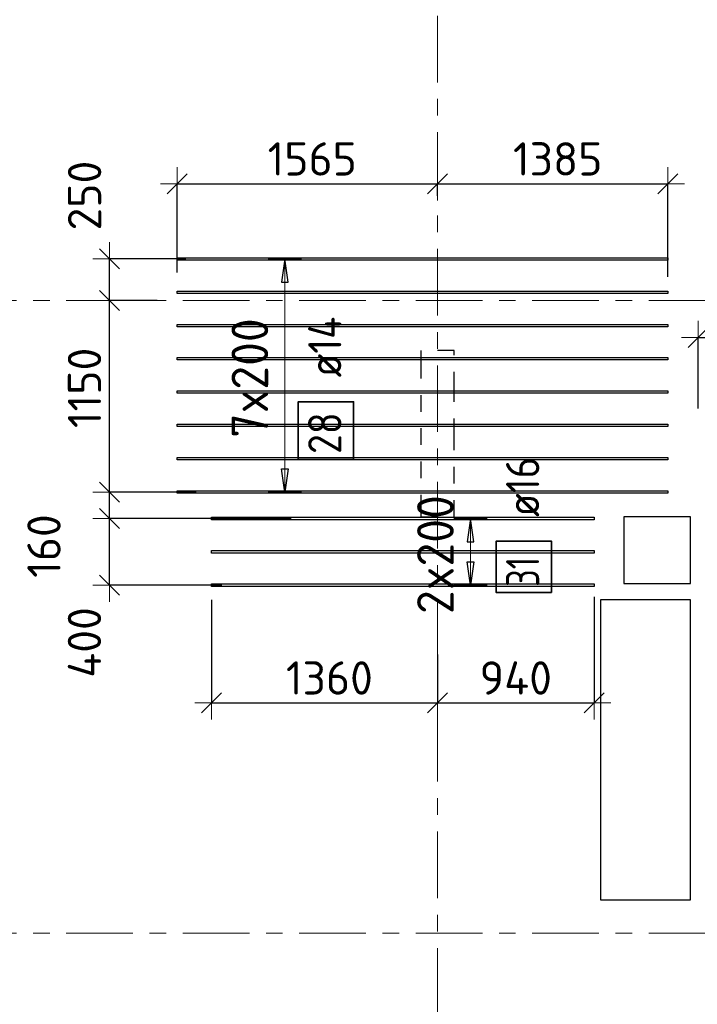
# Model space of a CAD drawing. Header units: metres. Extents: x -38 to 107, y -15 to 21.
# Tile 10 of 167: x 1.99 to 6.06, y 8.57 to 14.49. Entities that reach past the tile are written whole.
import ezdxf

# ---------------------------------------------------------------- set-up
doc = ezdxf.new("R2010")
doc.units = ezdxf.units.M
doc.header["$PDMODE"] = 65
for name, pattern in [('______11', [0.5, 0.4, -0.05, 0, -0.05]), ('______2', [0.0405, 0.03, -0.0105]), ('______5', [1.1, 0.8, -0.1, 0.1, -0.1])]:
    doc.linetypes.add(name, pattern=pattern)
for name, color, linetype, lineweight in [('XR$2$Осевая линия (1)', 7, '______5', 13), ('XR$4$Перекрытие (1)', 7, 'Continuous', 35), ('XR$4$Размерная линия (1)', 7, 'Continuous', 13)]:
    doc.layers.add(name, color=color, linetype=linetype, lineweight=lineweight)
doc.layers.add('XR$4$Арм.стержн.Доп. Арм верхн.зоны Х', color=7, linetype='Continuous', lineweight=35, true_color=0x8c8cff)
doc.layers.add('XR$6$Стена_ бетон несущ.', color=7, linetype='Continuous', lineweight=70, true_color=0xb4b496)
doc.styles.add('ISOCPEUR', font='txt')
doc.dimstyles.new('DIMSTYLE_3', dxfattribs={"dimtxt": 0.2, "dimasz": 0.2, "dimexe": 0, "dimexo": 0, "dimgap": 0.1, "dimtad": 2, "dimdec": 0, "dimlfac": 1000, "dimrnd": 5, "dimzin": 12, "dimdsep": 46, "dimtxsty": 'ISOCPEUR', "dimblk1": 'ALL_ML_STRICH', "dimblk2": 'ALL_ML_STRICH', "dimsah": 1, "dimcen": 0, "dimclrd": 7, "dimclre": 256, "dimclrt": 7, "dimadec": 0, "dimazin": 0, "dimtfac": 1, "dimtdec": 0, "dimtix": 1, "dimtmove": 2, "dimatfit": 3, "dimfxl": 0, "dimtzin": 0, "dimlwd": 0, "dimlwe": -3, "dimarcsym": 0})
doc.dimstyles.new('DIMSTYLE_33', dxfattribs={"dimtxt": 0.2, "dimasz": 0.2, "dimexe": 0, "dimexo": 0, "dimgap": 0.1, "dimtad": 2, "dimdec": 0, "dimlfac": 1000, "dimrnd": 5, "dimzin": 12, "dimdsep": 46, "dimtxsty": 'ISOCPEUR', "dimblk1": 'ALL_ML_STRICH', "dimblk2": 'ALL_ML_STRICH', "dimsah": 1, "dimcen": 0, "dimclrd": 7, "dimclre": 256, "dimclrt": 7, "dimadec": 0, "dimazin": 0, "dimtfac": 1, "dimtdec": 0, "dimtix": 1, "dimtmove": 2, "dimatfit": 3, "dimfxl": 0, "dimtvp": 1.2, "dimtzin": 0, "dimlwd": 0, "dimlwe": -3, "dimarcsym": 0})

# ---------------------------------------------------------------- blocks, each defined once
blk = doc.blocks.new('ALL_ML_STRICH')
at = {"color": 0, "linetype": 'ByBlock', "lineweight": -2}
for p, q in [((-0.3, -0.3), (0.3, 0.3)), ((0, -0.5), (0, 0.5)), ((-1, 0), (0.5, 0))]:
    blk.add_line(p, q, dxfattribs=at)
blk = doc.blocks.new('*D255')
at = {"layer": 'DEFPOINTS', "color": 7, "linetype": 'Continuous', "lineweight": 13, "transparency": 33554687}
for p in [(2.9352, 13.5001), (4.5, 13.4079), (2.9352, 12.9473)]:
    blk.add_point(p, dxfattribs=at)
at = {"layer": 'XR$4$Размерная линия (1)', "color": 9, "linetype": 'Continuous', "lineweight": -2, "true_color": 0xc7c7c7, "transparency": 33554687}
for p, q in [((2.9352, 12.9673), (2.9352, 13.5001)), ((4.5, 13.4279), (4.5, 13.5001))]:
    blk.add_line(p, q, dxfattribs=at)
at = {"layer": 'XR$4$Размерная линия (1)', "color": 7, "linetype": 'Continuous', "lineweight": -2, "transparency": 33554687}
blk.add_line((2.9352, 13.5001), (4.5, 13.5001), dxfattribs=at)
at = {"layer": 'XR$4$Размерная линия (1)', "color": 7, "linetype": 'Continuous', "lineweight": 13, "transparency": 33554687, "xscale": 0.2, "yscale": 0.2, "zscale": 0.2, "rotation": 180}
blk.add_blockref('ALL_ML_STRICH', (2.9352, 13.5001), dxfattribs=at)
at = {"layer": 'XR$4$Размерная линия (1)', "color": 7, "linetype": 'Continuous', "lineweight": 13, "transparency": 33554687, "xscale": 0.2, "yscale": 0.2, "zscale": 0.2}
blk.add_blockref('ALL_ML_STRICH', (4.5, 13.5001), dxfattribs=at)
at = {"layer": 'XR$4$Размерная линия (1)', "color": 7, "linetype": 'Continuous', "lineweight": 13, "transparency": 33554687, "insert": (3.7476, 13.6501), "char_height": 0.2, "width": 0.8, "attachment_point": 5, "style": 'ISOCPEUR'}
blk.add_mtext('\\A1;{1565}', dxfattribs=at)
blk = doc.blocks.new('*D256')
at = {"layer": 'DEFPOINTS', "color": 7, "linetype": 'Continuous', "lineweight": 13, "transparency": 33554687}
for p in [(4.5, 13.5001), (4.5, 13.4079), (5.8852, 12.9213)]:
    blk.add_point(p, dxfattribs=at)
at = {"layer": 'XR$4$Размерная линия (1)', "color": 9, "linetype": 'Continuous', "lineweight": -2, "true_color": 0xc7c7c7, "transparency": 33554687}
for p, q in [((4.5, 13.4279), (4.5, 13.5001)), ((5.8852, 12.9413), (5.8852, 13.5001))]:
    blk.add_line(p, q, dxfattribs=at)
at = {"layer": 'XR$4$Размерная линия (1)', "color": 7, "linetype": 'Continuous', "lineweight": -2, "transparency": 33554687}
blk.add_line((4.5, 13.5001), (5.8852, 13.5001), dxfattribs=at)
at = {"layer": 'XR$4$Размерная линия (1)', "color": 7, "linetype": 'Continuous', "lineweight": 13, "transparency": 33554687, "xscale": 0.2, "yscale": 0.2, "zscale": 0.2, "rotation": 180}
blk.add_blockref('ALL_ML_STRICH', (4.5, 13.5001), dxfattribs=at)
at = {"layer": 'XR$4$Размерная линия (1)', "color": 7, "linetype": 'Continuous', "lineweight": 13, "transparency": 33554687, "xscale": 0.2, "yscale": 0.2, "zscale": 0.2}
blk.add_blockref('ALL_ML_STRICH', (5.8852, 13.5001), dxfattribs=at)
at = {"layer": 'XR$4$Размерная линия (1)', "color": 7, "linetype": 'Continuous', "lineweight": 13, "transparency": 33554687, "insert": (5.2226, 13.6501), "char_height": 0.2, "width": 0.8, "attachment_point": 5, "style": 'ISOCPEUR'}
blk.add_mtext('\\A1;{1385}', dxfattribs=at)
blk = doc.blocks.new('*D257')
at = {"layer": 'DEFPOINTS', "color": 7, "linetype": 'Continuous', "lineweight": 13, "transparency": 33554687}
for p in [(6.0667, 12.5776), (9.15, 12.5614), (6.0667, 12.1316)]:
    blk.add_point(p, dxfattribs=at)
at = {"layer": 'XR$4$Размерная линия (1)', "color": 9, "linetype": 'Continuous', "lineweight": -2, "true_color": 0xc7c7c7, "transparency": 33554687}
for p, q in [((6.0667, 12.1516), (6.0667, 12.5776)), ((9.15, 12.5776), (9.15, 12.5776))]:
    blk.add_line(p, q, dxfattribs=at)
at = {"layer": 'XR$4$Размерная линия (1)', "color": 7, "linetype": 'Continuous', "lineweight": -2, "transparency": 33554687}
blk.add_line((6.0667, 12.5776), (9.15, 12.5776), dxfattribs=at)
at = {"layer": 'XR$4$Размерная линия (1)', "color": 7, "linetype": 'Continuous', "lineweight": 13, "transparency": 33554687, "xscale": 0.2, "yscale": 0.2, "zscale": 0.2, "rotation": 180}
blk.add_blockref('ALL_ML_STRICH', (6.0667, 12.5776), dxfattribs=at)
at = {"layer": 'XR$4$Размерная линия (1)', "color": 7, "linetype": 'Continuous', "lineweight": 13, "transparency": 33554687, "xscale": 0.2, "yscale": 0.2, "zscale": 0.2}
blk.add_blockref('ALL_ML_STRICH', (9.15, 12.5776), dxfattribs=at)
at = {"layer": 'XR$4$Размерная линия (1)', "color": 7, "linetype": 'Continuous', "lineweight": 13, "transparency": 33554687, "insert": (7.6183, 12.7276), "char_height": 0.2, "width": 0.8, "attachment_point": 5, "style": 'ISOCPEUR'}
blk.add_mtext('\\A1;{3085}', dxfattribs=at)
blk = doc.blocks.new('*D640')
at = {"layer": 'DEFPOINTS', "color": 7, "linetype": 'Continuous', "lineweight": 13, "transparency": 33554687}
for p in [(3.6406, 11.4905), (2.5291, 11.0905), (3.2238, 11.0905)]:
    blk.add_point(p, dxfattribs=at)
at = {"layer": 'XR$4$Размерная линия (1)', "color": 9, "linetype": 'Continuous', "lineweight": -2, "true_color": 0xc7c7c7, "transparency": 33554687}
for p, q in [((3.6206, 11.4905), (2.5291, 11.4905)), ((3.2038, 11.0905), (2.5291, 11.0905))]:
    blk.add_line(p, q, dxfattribs=at)
at = {"layer": 'XR$4$Размерная линия (1)', "color": 7, "linetype": 'Continuous', "lineweight": -2, "transparency": 33554687}
blk.add_line((2.5291, 11.0905), (2.5291, 11.4905), dxfattribs=at)
at = {"layer": 'XR$4$Размерная линия (1)', "color": 7, "linetype": 'Continuous', "lineweight": 13, "transparency": 33554687, "xscale": 0.2, "yscale": 0.2, "zscale": 0.2}
for p, rotation in [((2.5291, 11.4905), 90), ((2.5291, 11.0905), 270)]:
    blk.add_blockref('ALL_ML_STRICH', p, dxfattribs=dict(at, rotation=rotation))
at = {"layer": 'XR$4$Размерная линия (1)', "color": 7, "linetype": 'Continuous', "lineweight": 13, "transparency": 33554687, "insert": (2.3788, 10.7456), "char_height": 0.2, "width": 0.6, "attachment_point": 5, "rotation": 90, "style": 'ISOCPEUR'}
blk.add_mtext('\\A1;{400}', dxfattribs=at)
blk = doc.blocks.new('*D641')
at = {"layer": 'DEFPOINTS', "color": 7, "linetype": 'Continuous', "lineweight": 13, "transparency": 33554687}
for p in [(3.0697, 11.6493), (2.5291, 11.4905), (3.6406, 11.4905)]:
    blk.add_point(p, dxfattribs=at)
at = {"layer": 'XR$4$Размерная линия (1)', "color": 9, "linetype": 'Continuous', "lineweight": -2, "true_color": 0xc7c7c7, "transparency": 33554687}
for p, q in [((3.0497, 11.6493), (2.5291, 11.6493)), ((3.6206, 11.4905), (2.5291, 11.4905))]:
    blk.add_line(p, q, dxfattribs=at)
at = {"layer": 'XR$4$Размерная линия (1)', "color": 7, "linetype": 'Continuous', "lineweight": -2, "transparency": 33554687}
blk.add_line((2.5291, 11.4905), (2.5291, 11.6493), dxfattribs=at)
at = {"layer": 'XR$4$Размерная линия (1)', "color": 7, "linetype": 'Continuous', "lineweight": 13, "transparency": 33554687, "xscale": 0.2, "yscale": 0.2, "zscale": 0.2}
for p, rotation in [((2.5291, 11.6493), 90), ((2.5291, 11.4905), 270)]:
    blk.add_blockref('ALL_ML_STRICH', p, dxfattribs=dict(at, rotation=rotation))
at = {"layer": 'XR$4$Размерная линия (1)', "color": 7, "linetype": 'Continuous', "lineweight": 13, "transparency": 33554687, "insert": (2.1358, 11.3248), "char_height": 0.2, "width": 0.6, "attachment_point": 5, "rotation": 90, "style": 'ISOCPEUR'}
blk.add_mtext('\\A1;{160}', dxfattribs=at)
blk = doc.blocks.new('*D642')
at = {"layer": 'DEFPOINTS', "color": 7, "linetype": 'Continuous', "lineweight": 13, "transparency": 33554687}
for p in [(2.8361, 12.8), (2.5291, 11.6493), (3.0697, 11.6493)]:
    blk.add_point(p, dxfattribs=at)
at = {"layer": 'XR$4$Размерная линия (1)', "color": 9, "linetype": 'Continuous', "lineweight": -2, "true_color": 0xc7c7c7, "transparency": 33554687}
for p, q in [((2.8161, 12.8), (2.5291, 12.8)), ((3.0497, 11.6493), (2.5291, 11.6493))]:
    blk.add_line(p, q, dxfattribs=at)
at = {"layer": 'XR$4$Размерная линия (1)', "color": 7, "linetype": 'Continuous', "lineweight": -2, "transparency": 33554687}
blk.add_line((2.5291, 11.6493), (2.5291, 12.8), dxfattribs=at)
at = {"layer": 'XR$4$Размерная линия (1)', "color": 7, "linetype": 'Continuous', "lineweight": 13, "transparency": 33554687, "xscale": 0.2, "yscale": 0.2, "zscale": 0.2}
for p, rotation in [((2.5291, 12.8), 90), ((2.5291, 11.6493), 270)]:
    blk.add_blockref('ALL_ML_STRICH', p, dxfattribs=dict(at, rotation=rotation))
at = {"layer": 'XR$4$Размерная линия (1)', "color": 7, "linetype": 'Continuous', "lineweight": 13, "transparency": 33554687, "insert": (2.3791, 12.2747), "char_height": 0.2, "width": 0.8, "attachment_point": 5, "rotation": 90, "style": 'ISOCPEUR'}
blk.add_mtext('\\A1;{1150}', dxfattribs=at)
blk = doc.blocks.new('*D643')
at = {"layer": 'DEFPOINTS', "color": 7, "linetype": 'Continuous', "lineweight": 13, "transparency": 33554687}
for p in [(3.0074, 13.0493), (2.5291, 12.8), (2.8361, 12.8)]:
    blk.add_point(p, dxfattribs=at)
at = {"layer": 'XR$4$Размерная линия (1)', "color": 9, "linetype": 'Continuous', "lineweight": -2, "true_color": 0xc7c7c7, "transparency": 33554687}
for p, q in [((2.9874, 13.0493), (2.5291, 13.0493)), ((2.8161, 12.8), (2.5291, 12.8))]:
    blk.add_line(p, q, dxfattribs=at)
at = {"layer": 'XR$4$Размерная линия (1)', "color": 7, "linetype": 'Continuous', "lineweight": -2, "transparency": 33554687}
blk.add_line((2.5291, 12.8), (2.5291, 13.0493), dxfattribs=at)
at = {"layer": 'XR$4$Размерная линия (1)', "color": 7, "linetype": 'Continuous', "lineweight": 13, "transparency": 33554687, "xscale": 0.2, "yscale": 0.2, "zscale": 0.2}
for p, rotation in [((2.5291, 13.0493), 90), ((2.5291, 12.8), 270)]:
    blk.add_blockref('ALL_ML_STRICH', p, dxfattribs=dict(at, rotation=rotation))
at = {"layer": 'XR$4$Размерная линия (1)', "color": 7, "linetype": 'Continuous', "lineweight": 13, "transparency": 33554687, "insert": (2.38, 13.4296), "char_height": 0.2, "width": 0.6, "attachment_point": 5, "rotation": 90, "style": 'ISOCPEUR'}
blk.add_mtext('\\A1;{250}', dxfattribs=at)
blk = doc.blocks.new('*D644')
at = {"layer": 'DEFPOINTS', "color": 7, "linetype": 'Continuous', "lineweight": 13, "transparency": 33554687}
for p in [(3.1416, 11.0215), (4.5, 10.6927), (3.1416, 10.3823)]:
    blk.add_point(p, dxfattribs=at)
at = {"layer": 'XR$4$Размерная линия (1)', "color": 9, "linetype": 'Continuous', "lineweight": -2, "true_color": 0xc7c7c7, "transparency": 33554687}
for p, q in [((3.1416, 11.0015), (3.1416, 10.3823)), ((4.5, 10.6727), (4.5, 10.3823))]:
    blk.add_line(p, q, dxfattribs=at)
at = {"layer": 'XR$4$Размерная линия (1)', "color": 7, "linetype": 'Continuous', "lineweight": -2, "transparency": 33554687}
blk.add_line((3.1416, 10.3823), (4.5, 10.3823), dxfattribs=at)
at = {"layer": 'XR$4$Размерная линия (1)', "color": 7, "linetype": 'Continuous', "lineweight": 13, "transparency": 33554687, "xscale": 0.2, "yscale": 0.2, "zscale": 0.2, "rotation": 180}
blk.add_blockref('ALL_ML_STRICH', (3.1416, 10.3823), dxfattribs=at)
at = {"layer": 'XR$4$Размерная линия (1)', "color": 7, "linetype": 'Continuous', "lineweight": 13, "transparency": 33554687, "xscale": 0.2, "yscale": 0.2, "zscale": 0.2}
blk.add_blockref('ALL_ML_STRICH', (4.5, 10.3823), dxfattribs=at)
at = {"layer": 'XR$4$Размерная линия (1)', "color": 7, "linetype": 'Continuous', "lineweight": 13, "transparency": 33554687, "insert": (3.8508, 10.5323), "char_height": 0.2, "width": 0.8, "attachment_point": 5, "style": 'ISOCPEUR'}
blk.add_mtext('\\A1;{1360}', dxfattribs=at)
blk = doc.blocks.new('*D645')
at = {"layer": 'DEFPOINTS', "color": 7, "linetype": 'Continuous', "lineweight": 13, "transparency": 33554687}
for p in [(5.4416, 11.0395), (4.5, 10.6927), (4.5, 10.3823)]:
    blk.add_point(p, dxfattribs=at)
at = {"layer": 'XR$4$Размерная линия (1)', "color": 9, "linetype": 'Continuous', "lineweight": -2, "true_color": 0xc7c7c7, "transparency": 33554687}
for p, q in [((5.4416, 11.0195), (5.4416, 10.3823)), ((4.5, 10.6727), (4.5, 10.3823))]:
    blk.add_line(p, q, dxfattribs=at)
at = {"layer": 'XR$4$Размерная линия (1)', "color": 7, "linetype": 'Continuous', "lineweight": -2, "transparency": 33554687}
blk.add_line((4.5, 10.3823), (5.4416, 10.3823), dxfattribs=at)
at = {"layer": 'XR$4$Размерная линия (1)', "color": 7, "linetype": 'Continuous', "lineweight": 13, "transparency": 33554687, "xscale": 0.2, "yscale": 0.2, "zscale": 0.2, "rotation": 180}
blk.add_blockref('ALL_ML_STRICH', (4.5, 10.3823), dxfattribs=at)
at = {"layer": 'XR$4$Размерная линия (1)', "color": 7, "linetype": 'Continuous', "lineweight": 13, "transparency": 33554687, "xscale": 0.2, "yscale": 0.2, "zscale": 0.2}
blk.add_blockref('ALL_ML_STRICH', (5.4416, 10.3823), dxfattribs=at)
at = {"layer": 'XR$4$Размерная линия (1)', "color": 7, "linetype": 'Continuous', "lineweight": 13, "transparency": 33554687, "insert": (4.9708, 10.5323), "char_height": 0.2, "width": 0.6, "attachment_point": 5, "style": 'ISOCPEUR'}
blk.add_mtext('\\A1;{940}', dxfattribs=at)

msp = doc.modelspace()

# ---------------------------------------------------------------- linework, layer by layer
at = {"layer": 'XR$2$Осевая линия (1)', "color": 253, "linetype": '______11', "lineweight": 13, "true_color": 0xa0a0a0, "transparency": 33554687}
for p, q in [((4.5, -3.39), (4.5, 19.78)), ((-2.63, 12.8), (62.6, 12.8)), ((-2.63, 9), (62.6, 9))]:
    msp.add_line(p, q, dxfattribs=at)
at = {"layer": 'XR$4$Арм.стержн.Доп. Арм верхн.зоны Х', "color": 253, "linetype": 'Continuous', "lineweight": -3, "true_color": 0xa0a0a0, "transparency": 33554687}
for p, q in [((3.5829, 13.0493), (3.4829, 13.0493)), ((3.5829, 13.0493), (3.6829, 13.0493)), ((3.5829, 11.6493), (3.4829, 11.6493)), ((3.5829, 11.6493), (3.6829, 11.6493)), ((4.6979, 11.4905), (4.5979, 11.4905)), ((4.6979, 11.4905), (4.7979, 11.4905)), ((4.6979, 11.0905), (4.5979, 11.0905)), ((4.6979, 11.0905), (4.7979, 11.0905))]:
    msp.add_line(p, q, dxfattribs=at)
at = {"layer": 'XR$4$Арм.стержн.Доп. Арм верхн.зоны Х', "color": 7, "linetype": 'Continuous', "lineweight": 25, "transparency": 33554687}
for p, q in [((3.5829, 13.0493), (3.5629, 12.9093)), ((3.6029, 12.9093), (3.5829, 13.0493)), ((3.5629, 12.9093), (3.6029, 12.9093)), ((3.5829, 11.6493), (3.5629, 11.7893)), ((3.5629, 11.7893), (3.6029, 11.7893)), ((3.6029, 11.7893), (3.5829, 11.6493)), ((4.6979, 11.4905), (4.6779, 11.3505)), ((4.7179, 11.3505), (4.6979, 11.4905)), ((4.6779, 11.3505), (4.7179, 11.3505)), ((4.6979, 11.0905), (4.6779, 11.2305)), ((4.6779, 11.2305), (4.7179, 11.2305)), ((4.7179, 11.2305), (4.6979, 11.0905))]:
    msp.add_line(p, q, dxfattribs=at)
at = {"layer": 'XR$4$Арм.стержн.Доп. Арм верхн.зоны Х', "color": 7, "linetype": 'Continuous', "lineweight": 13, "transparency": 33554687}
for p, q in [((3.5829, 13.0493), (3.5829, 13.0493)), ((3.5829, 11.6493), (3.5829, 13.0493)), ((3.5829, 11.6493), (3.5829, 11.6493)), ((4.6979, 11.4905), (4.6979, 11.4905)), ((4.6979, 11.0905), (4.6979, 11.4905)), ((4.6979, 11.0905), (4.6979, 11.0905))]:
    msp.add_line(p, q, dxfattribs=at)
at = {"layer": 'XR$4$Арм.стержн.Доп. Арм верхн.зоны Х', "color": 7, "linetype": 'Continuous', "lineweight": 25, "transparency": 33554687}
for points in [[(2.9352, 13.0563), (5.8852, 13.0563), (5.8852, 13.0423), (2.9352, 13.0423), (2.9352, 13.0563)], [(2.9352, 12.8563), (5.8852, 12.8563), (5.8852, 12.8423), (2.9352, 12.8423), (2.9352, 12.8563)], [(2.9352, 12.6563), (5.8852, 12.6563), (5.8852, 12.6423), (2.9352, 12.6423), (2.9352, 12.6563)], [(2.9352, 12.4563), (5.8852, 12.4563), (5.8852, 12.4423), (2.9352, 12.4423), (2.9352, 12.4563)], [(2.9352, 12.2563), (5.8852, 12.2563), (5.8852, 12.2423), (2.9352, 12.2423), (2.9352, 12.2563)], [(2.9352, 12.0563), (5.8852, 12.0563), (5.8852, 12.0423), (2.9352, 12.0423), (2.9352, 12.0563)], [(2.9352, 11.8563), (5.8852, 11.8563), (5.8852, 11.8423), (2.9352, 11.8423), (2.9352, 11.8563)], [(2.9352, 11.6563), (5.8852, 11.6563), (5.8852, 11.6423), (2.9352, 11.6423), (2.9352, 11.6563)], [(5.4416, 11.4825), (3.1416, 11.4825), (3.1416, 11.4985), (5.4416, 11.4985), (5.4416, 11.4825)], [(5.4416, 11.2825), (3.1416, 11.2825), (3.1416, 11.2985), (5.4416, 11.2985), (5.4416, 11.2825)], [(5.4416, 11.0825), (3.1416, 11.0825), (3.1416, 11.0985), (5.4416, 11.0985), (5.4416, 11.0825)]]:
    msp.add_lwpolyline(points, dxfattribs=at)
at = {"layer": 'XR$4$Арм.стержн.Доп. Арм верхн.зоны Х', "color": 7, "linetype": 'Continuous', "lineweight": 35, "transparency": 33554687}
for points in [[(3.9966, 11.8445), (3.9966, 12.1911), (3.6632, 12.1911), (3.6632, 11.8445), (3.9966, 11.8445)], [(5.1855, 11.0465), (5.1855, 11.3532), (4.8521, 11.3532), (4.8521, 11.0465), (5.1855, 11.0465)]]:
    msp.add_lwpolyline(points, dxfattribs=at)
at = {"layer": 'XR$4$Перекрытие (1)', "color": 7, "linetype": 'Continuous', "lineweight": 25, "transparency": 33554687}
for p, q in [((5.6203, 11.5002), (5.6203, 11.1002)), ((6.0203, 11.5002), (5.6203, 11.5002)), ((6.0203, 11.1002), (6.0203, 11.5002)), ((5.6203, 11.1002), (6.0203, 11.1002)), ((5.4806, 11.0007), (5.4806, 9.2007)), ((6.0206, 11.0007), (5.4806, 11.0007)), ((6.0206, 9.2007), (6.0206, 11.0007)), ((5.4806, 9.2007), (6.0206, 9.2007))]:
    msp.add_line(p, q, dxfattribs=at)
at = {"layer": 'XR$6$Стена_ бетон несущ.', "color": 253, "linetype": '______2', "lineweight": -3, "true_color": 0xa0a0a0, "transparency": 33554687}
for p, q in [((4.6, 12.5), (4.4, 12.5)), ((4.4, 12.5), (4.4, 12.4319)), ((4.6, 12.2716), (4.6, 12.5)), ((4.4, 12.4319), (4.4, 11.58)), ((4.6, 12.1916), (4.6, 12.2716)), ((4.6, 11.9916), (4.6, 12.1916)), ((4.6, 11.9116), (4.6, 11.9916)), ((4.6, 11.7), (4.6, 11.9116)), ((4.6, 11.5), (4.6, 11.7)), ((4.4, 11.58), (4.4, 11.5)), ((4.4, 11.5), (4.6, 11.5))]:
    msp.add_line(p, q, dxfattribs=at)

# ---------------------------------------------------------------- texts
at = {"layer": 'XR$4$Арм.стержн.Доп. Арм верхн.зоны Х', "color": 7, "linetype": 'Continuous', "lineweight": 13, "transparency": 33554687, "char_height": 0.22, "width": 0.873359, "attachment_point": 7, "rotation": 90, "style": 'ISOCPEUR'}
for s, insert in [('\\W0.95;7x200', (3.4829, 11.9753)), ('\\W0.95;2x200', (4.5979, 10.9165))]:
    msp.add_mtext(s, dxfattribs=dict(at, insert=insert))
at = {"layer": 'XR$4$Арм.стержн.Доп. Арм верхн.зоны Х', "color": 7, "linetype": 'Continuous', "lineweight": 25, "transparency": 33554687, "char_height": 0.2, "attachment_point": 7, "rotation": 90, "style": 'ISOCPEUR'}
for s, insert, width in [('\\W0.89; ø14 ', (3.9232, 12.2245), 0.769432), ('\\W0.87;28', (3.9232, 11.8778), 0.367208), ('\\W0.89; ø16 ', (5.1121, 11.3865), 0.749105), ('\\W0.75;31', (5.1121, 11.0799), 0.314854)]:
    msp.add_mtext(s, dxfattribs=dict(at, insert=insert, width=width))

# ---------------------------------------------------------------- dimensions: what is measured, and where the dimension line sits
at = {"layer": 'XR$4$Размерная линия (1)', "color": 7, "linetype": 'Continuous', "lineweight": 13, "transparency": 33554687}
for base, p1, p2, picture, middle in [((4.5, 13.5001), (2.9352, 12.9673), (4.5, 13.4279), '*D255', (3.7476, 13.6501)), ((5.8852, 13.5001), (4.5, 13.4279), (5.8852, 12.9413), '*D256', (5.2226, 13.6501)), ((9.15, 12.5776), (6.0667, 12.1516), (9.15, 12.5776), '*D257', (7.6183, 12.7276)), ((4.5, 10.3823), (3.1416, 11.0015), (4.5, 10.6727), '*D644', (3.8508, 10.5323)), ((5.4416, 10.3823), (4.5, 10.6727), (5.4416, 11.0195), '*D645', (4.9708, 10.5323))]:
    dim = msp.add_linear_dim(base=base, p1=p1, p2=p2, dimstyle='DIMSTYLE_3', override={"dimpost": '<>', "dimclrd": 7, "dimclre": 9, "dimclrt": 7, "dimlwd": 0, "dimlwe": 65533}, dxfattribs=at)
    dim.commit()
    dim.dimension.update_dxf_attribs({"geometry": picture, "text_midpoint": middle, "dimtype": 160})
for base, p1, p2, dimstyle, picture, middle in [((2.5291, 13.0493), (2.8161, 12.8), (2.9874, 13.0493), 'DIMSTYLE_33', '*D643', (2.38, 13.4296)), ((2.5291, 12.8), (3.0497, 11.6493), (2.8161, 12.8), 'DIMSTYLE_3', '*D642', (2.3791, 12.2747)), ((2.5291, 11.6493), (3.6206, 11.4905), (3.0497, 11.6493), 'DIMSTYLE_33', '*D641', (2.1358, 11.3248)), ((2.5291, 11.4905), (3.2038, 11.0905), (3.6206, 11.4905), 'DIMSTYLE_33', '*D640', (2.3788, 10.7456))]:
    dim = msp.add_linear_dim(base=base, p1=p1, p2=p2, angle=90, dimstyle=dimstyle, override={"dimpost": '<>', "dimclrd": 7, "dimclre": 9, "dimclrt": 7, "dimlwd": 0, "dimlwe": 65533}, dxfattribs=at)
    dim.commit()
    dim.dimension.update_dxf_attribs({"geometry": picture, "text_midpoint": middle, "dimtype": 160})

doc.saveas('drawing.dxf')
